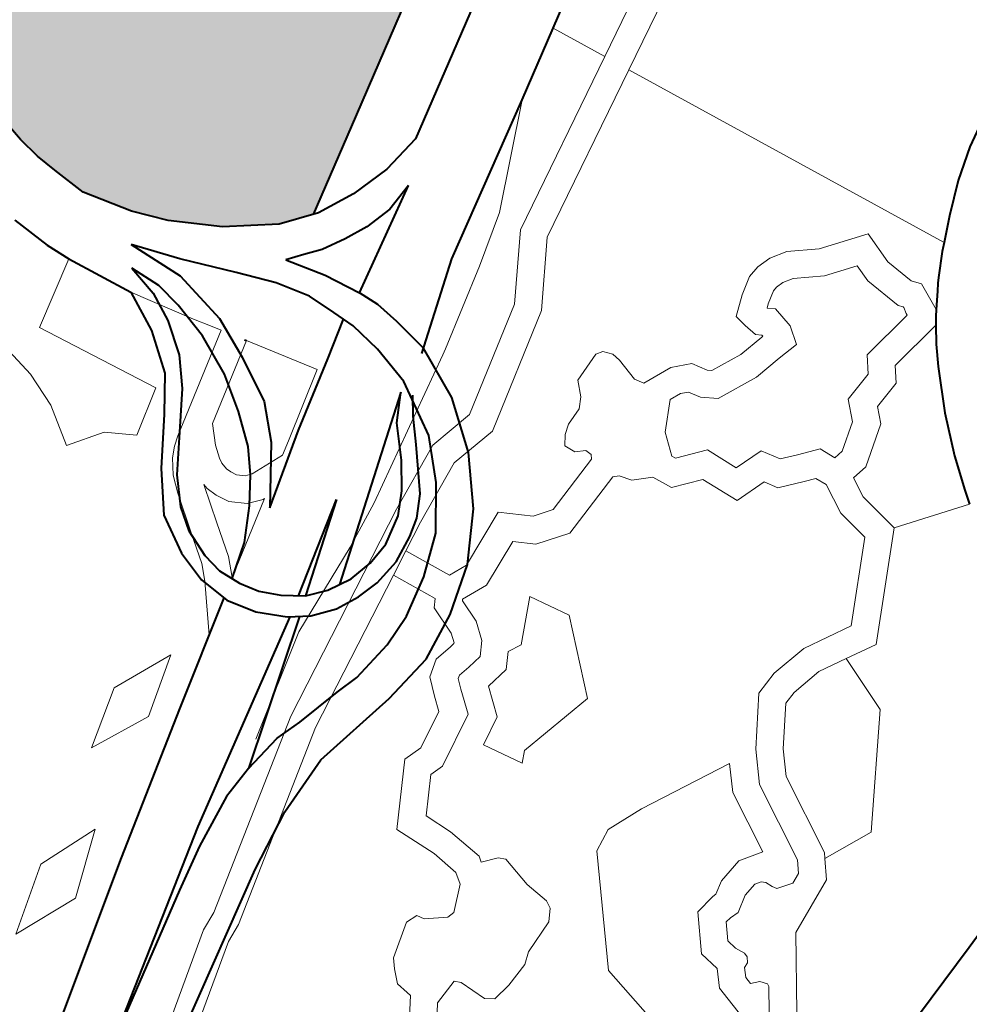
# Model space of a CAD drawing. Header units: metres. Extents: x 148316 to 148653, y 486436 to 486744.
# Tile 58 of 110: x 148546.18 to 148548.26, y 486708.91 to 486711.07. Entities that reach past the tile are written whole.
import ezdxf

# ---------------------------------------------------------------- set-up
doc = ezdxf.new("R2010")
doc.units = ezdxf.units.M
doc.header["$MEASUREMENT"] = 0
for name, color, linetype, lineweight in [('WVB-pen-brm-dik 018', 6, 'Continuous', 13), ('WVB-pen-dik 035', 1, 'Continuous', 40), ('WVB-raster-60%', 253, 'Continuous', 30)]:
    doc.layers.add(name, color=color, linetype=linetype, lineweight=lineweight)

# ---------------------------------------------------------------- blocks, each defined once
blk = doc.blocks.new('INZET')
at = {"layer": 'WVB-raster-60%', "ltscale": 0.5, "extrusion": (0, 0, -1)}
blk.add_hatch(color=256, dxfattribs=at).paths.add_polyline_path([(0.122486, -0.100404), (0.12159, -0.099864), (0.119378, -0.098525), (0.116693, -0.096928), (0.114935, -0.095906), (0.113636, -0.095155), (0.111993, -0.094198), (0.111888, -0.093906), (0.111805, -0.093718), (0.111693, -0.093564), (0.111597, -0.093477), (0.111501, -0.093412), (0.110411, -0.092801), (0.110411, -0.0928), (0.110511, -0.092623), (0.111091, -0.091562), (0.111139, -0.091474), (0.111211, -0.091342), (0.111768, -0.090313), (0.111825, -0.09021), (0.112221, -0.089497), (0.11676, -0.091968), (0.120722, -0.094137), (0.121543, -0.094595), (0.12184, -0.094705), (0.122361, -0.094679), (0.124532, -0.09457), (0.124549, -0.094792), (0.124578, -0.095161), (0.124598, -0.095535), (0.124659, -0.09662), (0.124675, -0.097068), (0.124664, -0.097394), (0.12462, -0.097877), (0.124573, -0.098135), (0.124509, -0.09837), (0.124394, -0.098747), (0.124082, -0.099222), (0.123815, -0.099538), (0.123373, -0.099941), (0.122851, -0.100274)])
at = {"layer": 'WVB-pen-brm-dik 018'}
for p, q in [((-0.125052, -0.09899), (-0.125181, -0.098564)), ((-0.124946, -0.099248), (-0.125052, -0.09899)), ((-0.125643, -0.099673), (-0.124946, -0.099248)), ((-0.124946, -0.099248), (-0.125643, -0.099673)), ((-0.124604, -0.099939), (-0.124946, -0.099248)), ((-0.126072, -0.099627), (-0.12602, -0.100033)), ((-0.12602, -0.100033), (-0.126072, -0.099627)), ((-0.124988, -0.100953), (-0.125643, -0.099673)), ((-0.125643, -0.099673), (-0.124988, -0.100953)), ((-0.124216, -0.100577), (-0.124604, -0.099939)), ((-0.118555, -0.099897), (-0.119165, -0.100267)), ((-0.12602, -0.100033), (-0.126033, -0.10044)), ((-0.126033, -0.10044), (-0.12602, -0.100033)), ((-0.117459, -0.100072), (-0.118883, -0.100848)), ((-0.118883, -0.100848), (-0.117459, -0.100072)), ((-0.119165, -0.100267), (-0.119894, -0.100708)), ((-0.118883, -0.100848), (-0.119165, -0.100267)), ((-0.119165, -0.100267), (-0.118883, -0.100848)), ((-0.118752, -0.101119), (-0.117315, -0.100335)), ((-0.117315, -0.100335), (-0.118752, -0.101119)), ((-0.126033, -0.10044), (-0.126151, -0.100899)), ((-0.126151, -0.100899), (-0.126033, -0.10044)), ((-0.124109, -0.100745), (-0.124216, -0.100577)), ((-0.119894, -0.100708), (-0.120812, -0.101568)), ((-0.124041, -0.100853), (-0.124109, -0.100745)), ((-0.126151, -0.100899), (-0.125731, -0.101017)), ((-0.125731, -0.101017), (-0.126151, -0.100899)), ((-0.125098, -0.101519), (-0.124041, -0.100853)), ((-0.120736, -0.101858), (-0.118883, -0.100848)), ((-0.118883, -0.100848), (-0.120736, -0.101858)), ((-0.125731, -0.101017), (-0.125456, -0.101253)), ((-0.125456, -0.101253), (-0.125731, -0.101017)), ((-0.125456, -0.101253), (-0.124988, -0.100953)), ((-0.124988, -0.100953), (-0.125456, -0.101253)), ((-0.123881, -0.101106), (-0.124711, -0.10163)), ((-0.123434, -0.101812), (-0.123881, -0.101106)), ((-0.118752, -0.101119), (-0.120542, -0.102094)), ((-0.120542, -0.102094), (-0.118752, -0.101119)), ((-0.117037, -0.104657), (-0.118752, -0.101119)), ((-0.118752, -0.101119), (-0.117037, -0.104657)), ((-0.125283, -0.101681), (-0.125191, -0.101589)), ((-0.125191, -0.101589), (-0.125098, -0.101519)), ((-0.120812, -0.101568), (-0.121328, -0.101921)), ((-0.125386, -0.10184), (-0.125283, -0.101681)), ((-0.124711, -0.10163), (-0.124821, -0.10184)), ((-0.12546, -0.102032), (-0.125386, -0.10184)), ((-0.124821, -0.10184), (-0.124867, -0.101983)), ((-0.124142, -0.102264), (-0.123434, -0.101812)), ((-0.121258, -0.102481), (-0.120736, -0.101858)), ((-0.120736, -0.101858), (-0.121258, -0.102481)), ((-0.124867, -0.101983), (-0.124876, -0.102042)), ((-0.121328, -0.101921), (-0.122156, -0.102442)), ((-0.125588, -0.102457), (-0.12546, -0.102032)), ((-0.125172, -0.102118), (-0.125176, -0.10213)), ((-0.125168, -0.102174), (-0.125172, -0.102118)), ((-0.124876, -0.102042), (-0.124871, -0.102121)), ((-0.124871, -0.102121), (-0.124854, -0.102176)), ((-0.120542, -0.102094), (-0.121058, -0.102709)), ((-0.121058, -0.102709), (-0.120542, -0.102094)), ((-0.125176, -0.10213), (-0.125301, -0.102542)), ((-0.125132, -0.102292), (-0.125168, -0.102174)), ((-0.124854, -0.102176), (-0.124821, -0.102239)), ((-0.12506, -0.102428), (-0.125132, -0.102292)), ((-0.124821, -0.102239), (-0.124748, -0.102303)), ((-0.124748, -0.102303), (-0.124675, -0.102331)), ((-0.124675, -0.102331), (-0.124286, -0.102354)), ((-0.124286, -0.102354), (-0.124142, -0.102264)), ((-0.124907, -0.102563), (-0.12506, -0.102428)), ((-0.122156, -0.102442), (-0.122219, -0.102478)), ((-0.125691, -0.10281), (-0.125588, -0.102457)), ((-0.125301, -0.102542), (-0.12541, -0.102918)), ((-0.122219, -0.102478), (-0.122828, -0.102825)), ((-0.122361, -0.103181), (-0.121258, -0.102481)), ((-0.121258, -0.102481), (-0.122361, -0.103181)), ((-0.125487, -0.103112), (-0.124721, -0.102629)), ((-0.12474, -0.102628), (-0.124907, -0.102563)), ((-0.124721, -0.102629), (-0.12474, -0.102628)), ((-0.121058, -0.102709), (-0.122263, -0.103475)), ((-0.122263, -0.103475), (-0.121058, -0.102709)), ((-0.125776, -0.102985), (-0.125691, -0.10281)), ((-0.122828, -0.102825), (-0.123769, -0.103362)), ((-0.126078, -0.103491), (-0.125776, -0.102985)), ((-0.12541, -0.102918), (-0.125511, -0.103127)), ((-0.125511, -0.103127), (-0.125487, -0.103112)), ((-0.122883, -0.103219), (-0.122361, -0.103181)), ((-0.122361, -0.103181), (-0.122883, -0.103219)), ((-0.123613, -0.10356), (-0.122883, -0.103219)), ((-0.122883, -0.103219), (-0.123613, -0.10356)), ((-0.127845, -0.103753), (-0.127264, -0.103362)), ((-0.127264, -0.103362), (-0.127845, -0.103753)), ((-0.127264, -0.103362), (-0.126548, -0.103427)), ((-0.126548, -0.103427), (-0.127264, -0.103362)), ((-0.123769, -0.103362), (-0.124267, -0.103604)), ((-0.126548, -0.103427), (-0.127139, -0.103833)), ((-0.127139, -0.103833), (-0.126548, -0.103427)), ((-0.126814, -0.103964), (-0.126078, -0.103491)), ((-0.122806, -0.103514), (-0.123481, -0.10383)), ((-0.123481, -0.10383), (-0.122806, -0.103514)), ((-0.122263, -0.103475), (-0.122806, -0.103514)), ((-0.122806, -0.103514), (-0.122263, -0.103475)), ((-0.121175, -0.103561), (-0.120852, -0.103443)), ((-0.120852, -0.103443), (-0.121175, -0.103561)), ((-0.120852, -0.103443), (-0.120771, -0.103464)), ((-0.120771, -0.103464), (-0.120852, -0.103443)), ((-0.120771, -0.103464), (-0.120701, -0.103551)), ((-0.120701, -0.103551), (-0.120771, -0.103464)), ((-0.125869, -0.104734), (-0.123613, -0.10356)), ((-0.123613, -0.10356), (-0.125869, -0.104734)), ((-0.124267, -0.103604), (-0.125261, -0.104036)), ((-0.121256, -0.103728), (-0.121175, -0.103561)), ((-0.121175, -0.103561), (-0.121256, -0.103728)), ((-0.120701, -0.103551), (-0.120679, -0.103648)), ((-0.120679, -0.103648), (-0.120701, -0.103551)), ((-0.121347, -0.103825), (-0.121256, -0.103728)), ((-0.121256, -0.103728), (-0.121347, -0.103825)), ((-0.120679, -0.103648), (-0.120663, -0.103912)), ((-0.120663, -0.103912), (-0.120679, -0.103648)), ((-0.11917, -0.103845), (-0.118988, -0.103727)), ((-0.118988, -0.103727), (-0.11917, -0.103845)), ((-0.118988, -0.103727), (-0.118852, -0.103693)), ((-0.118852, -0.103693), (-0.118988, -0.103727)), ((-0.118852, -0.103693), (-0.118691, -0.103693)), ((-0.118691, -0.103693), (-0.118852, -0.103693)), ((-0.118691, -0.103693), (-0.118497, -0.103741)), ((-0.118497, -0.103741), (-0.118691, -0.103693)), ((-0.118497, -0.103741), (-0.11819, -0.103923)), ((-0.11819, -0.103923), (-0.118497, -0.103741)), ((-0.127139, -0.103833), (-0.127845, -0.103753)), ((-0.127845, -0.103753), (-0.127139, -0.103833)), ((-0.123481, -0.10383), (-0.123792, -0.103992)), ((-0.123792, -0.103992), (-0.123481, -0.10383)), ((-0.121541, -0.103895), (-0.121347, -0.103825)), ((-0.121347, -0.103825), (-0.121541, -0.103895)), ((-0.119361, -0.103998), (-0.11917, -0.103845)), ((-0.11917, -0.103845), (-0.119361, -0.103998)), ((-0.121633, -0.103966), (-0.121541, -0.103895)), ((-0.121541, -0.103895), (-0.121633, -0.103966)), ((-0.120663, -0.103912), (-0.120606, -0.104008)), ((-0.120606, -0.104008), (-0.120663, -0.103912)), ((-0.11819, -0.103923), (-0.11766, -0.104099)), ((-0.11766, -0.104099), (-0.11819, -0.103923)), ((-0.128278, -0.10492), (-0.126814, -0.103964)), ((-0.125261, -0.104036), (-0.126325, -0.104719)), ((-0.124059, -0.10413), (-0.123792, -0.103992)), ((-0.123792, -0.103992), (-0.124059, -0.10413)), ((-0.123792, -0.103992), (-0.123558, -0.104485)), ((-0.123558, -0.104485), (-0.123792, -0.103992)), ((-0.121708, -0.104063), (-0.121633, -0.103966)), ((-0.121633, -0.103966), (-0.121708, -0.104063)), ((-0.12166, -0.104181), (-0.121708, -0.104063)), ((-0.121708, -0.104063), (-0.12166, -0.104181)), ((-0.120606, -0.104008), (-0.120267, -0.104037)), ((-0.120267, -0.104037), (-0.120606, -0.104008)), ((-0.120267, -0.104037), (-0.120055, -0.104138)), ((-0.120055, -0.104138), (-0.120267, -0.104037)), ((-0.119338, -0.104137), (-0.119361, -0.103998)), ((-0.119361, -0.103998), (-0.119338, -0.104137)), ((-0.118866, -0.104006), (-0.118994, -0.104089)), ((-0.118866, -0.104006), (-0.118994, -0.104089)), ((-0.118815, -0.103993), (-0.118866, -0.104006)), ((-0.118815, -0.103993), (-0.118866, -0.104006)), ((-0.118728, -0.103993), (-0.118815, -0.103993)), ((-0.118728, -0.103993), (-0.118815, -0.103993)), ((-0.118612, -0.104022), (-0.118728, -0.103993)), ((-0.118612, -0.104022), (-0.118728, -0.103993)), ((-0.118315, -0.104197), (-0.118612, -0.104022)), ((-0.118315, -0.104197), (-0.118612, -0.104022)), ((-0.116517, -0.104195), (-0.1162, -0.103971)), ((-0.124059, -0.10413), (-0.125718, -0.104993)), ((-0.125718, -0.104993), (-0.124059, -0.10413)), ((-0.123835, -0.104602), (-0.124059, -0.10413)), ((-0.124059, -0.10413), (-0.123835, -0.104602)), ((-0.120055, -0.104138), (-0.11996, -0.104294)), ((-0.11996, -0.104294), (-0.120055, -0.104138)), ((-0.119302, -0.104282), (-0.119338, -0.104137)), ((-0.119338, -0.104137), (-0.119302, -0.104282)), ((-0.118994, -0.104089), (-0.119032, -0.104119)), ((-0.118994, -0.104089), (-0.119032, -0.104119)), ((-0.119032, -0.104119), (-0.118962, -0.10418)), ((-0.119032, -0.104119), (-0.118962, -0.10418)), ((-0.11766, -0.104099), (-0.11766, -0.104474)), ((-0.11766, -0.104474), (-0.11766, -0.104099)), ((-0.123342, -0.104504), (-0.122722, -0.104232)), ((-0.122722, -0.104232), (-0.123342, -0.104504)), ((-0.122722, -0.104232), (-0.122438, -0.104491)), ((-0.122438, -0.104491), (-0.122722, -0.104232)), ((-0.121552, -0.10424), (-0.12166, -0.104181)), ((-0.12166, -0.104181), (-0.121552, -0.10424)), ((-0.12153, -0.10431), (-0.121552, -0.10424)), ((-0.121552, -0.10424), (-0.12153, -0.10431)), ((-0.119249, -0.104328), (-0.119302, -0.104282)), ((-0.119302, -0.104282), (-0.119249, -0.104328)), ((-0.118962, -0.10418), (-0.118938, -0.104424)), ((-0.118962, -0.10418), (-0.118938, -0.104424)), ((-0.11796, -0.104316), (-0.118315, -0.104197)), ((-0.11796, -0.104316), (-0.118315, -0.104197)), ((-0.11682, -0.104457), (-0.116517, -0.104195)), ((-0.122218, -0.104559), (-0.121556, -0.104354)), ((-0.121556, -0.104354), (-0.122218, -0.104559)), ((-0.121556, -0.104354), (-0.12153, -0.10431)), ((-0.12153, -0.10431), (-0.121556, -0.104354)), ((-0.120478, -0.10432), (-0.120728, -0.10458)), ((-0.120478, -0.10432), (-0.120728, -0.10458)), ((-0.120347, -0.104331), (-0.120478, -0.10432)), ((-0.120347, -0.104331), (-0.120478, -0.10432)), ((-0.120265, -0.10437), (-0.120347, -0.104331)), ((-0.120265, -0.10437), (-0.120347, -0.104331)), ((-0.12019, -0.104493), (-0.120265, -0.10437)), ((-0.12019, -0.104493), (-0.120265, -0.10437)), ((-0.11996, -0.104294), (-0.11992, -0.104327)), ((-0.11992, -0.104327), (-0.11996, -0.104294)), ((-0.11992, -0.104327), (-0.11956, -0.104367)), ((-0.11956, -0.104367), (-0.11992, -0.104327)), ((-0.11956, -0.104367), (-0.119262, -0.104345)), ((-0.119262, -0.104345), (-0.11956, -0.104367)), ((-0.119262, -0.104345), (-0.119247, -0.104344)), ((-0.119247, -0.104344), (-0.119262, -0.104345)), ((-0.119247, -0.104344), (-0.119249, -0.104328)), ((-0.119249, -0.104328), (-0.119247, -0.104344)), ((-0.11796, -0.104515), (-0.11796, -0.104316)), ((-0.11796, -0.104515), (-0.11796, -0.104316)), ((-0.129703, -0.104934), (-0.129034, -0.104468)), ((-0.129034, -0.104468), (-0.129703, -0.104934)), ((-0.129034, -0.104468), (-0.12833, -0.104502)), ((-0.12833, -0.104502), (-0.129034, -0.104468)), ((-0.123558, -0.104485), (-0.123342, -0.104504)), ((-0.123342, -0.104504), (-0.123558, -0.104485)), ((-0.122438, -0.104491), (-0.122218, -0.104559)), ((-0.122218, -0.104559), (-0.122438, -0.104491)), ((-0.120043, -0.104615), (-0.12019, -0.104493)), ((-0.120043, -0.104615), (-0.12019, -0.104493)), ((-0.118938, -0.104424), (-0.119, -0.104631)), ((-0.118938, -0.104424), (-0.119, -0.104631)), ((-0.11766, -0.104474), (-0.117573, -0.104791)), ((-0.117573, -0.104791), (-0.11766, -0.104474)), ((-0.117037, -0.104657), (-0.11682, -0.104457)), ((-0.12833, -0.104502), (-0.128943, -0.10499)), ((-0.128943, -0.10499), (-0.12833, -0.104502)), ((-0.123902, -0.104678), (-0.123835, -0.104602)), ((-0.123835, -0.104602), (-0.123902, -0.104678)), ((-0.12278, -0.104585), (-0.123292, -0.10481)), ((-0.12278, -0.104585), (-0.123292, -0.10481)), ((-0.122591, -0.104758), (-0.12278, -0.104585)), ((-0.122591, -0.104758), (-0.12278, -0.104585)), ((-0.120728, -0.10458), (-0.120821, -0.104835)), ((-0.120728, -0.10458), (-0.120821, -0.104835)), ((-0.117846, -0.104928), (-0.11796, -0.104515)), ((-0.117846, -0.104928), (-0.11796, -0.104515)), ((-0.123911, -0.105011), (-0.123902, -0.104678)), ((-0.123902, -0.104678), (-0.123911, -0.105011)), ((-0.121479, -0.104644), (-0.122218, -0.104873)), ((-0.121479, -0.104644), (-0.122218, -0.104873)), ((-0.121417, -0.104677), (-0.121479, -0.104644)), ((-0.121417, -0.104677), (-0.121479, -0.104644)), ((-0.121331, -0.104796), (-0.121417, -0.104677)), ((-0.121331, -0.104796), (-0.121417, -0.104677)), ((-0.119566, -0.104668), (-0.120043, -0.104615)), ((-0.119566, -0.104668), (-0.120043, -0.104615)), ((-0.119243, -0.104644), (-0.119566, -0.104668)), ((-0.119243, -0.104644), (-0.119566, -0.104668)), ((-0.119, -0.104631), (-0.119243, -0.104644)), ((-0.119, -0.104631), (-0.119243, -0.104644)), ((-0.117112, -0.104727), (-0.117037, -0.104657)), ((-0.127801, -0.105996), (-0.125869, -0.104734)), ((-0.125869, -0.104734), (-0.127801, -0.105996)), ((-0.123605, -0.104795), (-0.123612, -0.105066)), ((-0.123605, -0.104795), (-0.123612, -0.105066)), ((-0.123594, -0.104783), (-0.123605, -0.104795)), ((-0.123594, -0.104783), (-0.123605, -0.104795)), ((-0.123292, -0.10481), (-0.123594, -0.104783)), ((-0.123292, -0.10481), (-0.123594, -0.104783)), ((-0.122218, -0.104873), (-0.122591, -0.104758)), ((-0.122218, -0.104873), (-0.122591, -0.104758)), ((-0.121123, -0.1049), (-0.121331, -0.104796)), ((-0.121123, -0.1049), (-0.121331, -0.104796)), ((-0.117573, -0.104791), (-0.1175, -0.104884)), ((-0.1175, -0.104884), (-0.117573, -0.104791)), ((-0.117309, -0.104937), (-0.117112, -0.104727)), ((-0.130337, -0.106308), (-0.128278, -0.10492)), ((-0.121021, -0.105113), (-0.121123, -0.1049)), ((-0.121021, -0.105113), (-0.121123, -0.1049)), ((-0.120821, -0.104835), (-0.120801, -0.104877)), ((-0.120821, -0.104835), (-0.120801, -0.104877)), ((-0.120801, -0.104877), (-0.120463, -0.105007)), ((-0.120801, -0.104877), (-0.120463, -0.105007)), ((-0.11781, -0.104974), (-0.117846, -0.104928)), ((-0.11781, -0.104974), (-0.117846, -0.104928)), ((-0.1175, -0.104884), (-0.117532, -0.105205)), ((-0.117532, -0.105205), (-0.1175, -0.104884)), ((-0.128943, -0.10499), (-0.129703, -0.104934)), ((-0.129703, -0.104934), (-0.128943, -0.10499)), ((-0.125718, -0.104993), (-0.127657, -0.10626)), ((-0.127657, -0.10626), (-0.125718, -0.104993)), ((-0.123947, -0.105117), (-0.123911, -0.105011)), ((-0.123911, -0.105011), (-0.123947, -0.105117)), ((-0.120463, -0.105007), (-0.12032, -0.105348)), ((-0.120463, -0.105007), (-0.12032, -0.105348)), ((-0.117826, -0.105051), (-0.117811, -0.104983)), ((-0.117826, -0.105051), (-0.117811, -0.104983)), ((-0.117811, -0.104983), (-0.11781, -0.104974)), ((-0.117811, -0.104983), (-0.11781, -0.104974)), ((-0.117406, -0.10505), (-0.11735, -0.104981)), ((-0.11735, -0.104981), (-0.117309, -0.104937)), ((-0.12421, -0.105149), (-0.124004, -0.10513)), ((-0.124004, -0.10513), (-0.12421, -0.105149)), ((-0.124004, -0.10513), (-0.123953, -0.105123)), ((-0.123953, -0.105123), (-0.124004, -0.10513)), ((-0.123953, -0.105123), (-0.123947, -0.105117)), ((-0.123947, -0.105117), (-0.123953, -0.105123)), ((-0.123612, -0.105066), (-0.123684, -0.105271)), ((-0.123612, -0.105066), (-0.123684, -0.105271)), ((-0.120691, -0.105241), (-0.121021, -0.105113)), ((-0.120691, -0.105241), (-0.121021, -0.105113)), ((-0.118436, -0.105172), (-0.117829, -0.105072)), ((-0.118436, -0.105172), (-0.117829, -0.105072)), ((-0.117829, -0.105072), (-0.117826, -0.105051)), ((-0.117829, -0.105072), (-0.117826, -0.105051)), ((-0.117532, -0.105205), (-0.117406, -0.10505)), ((-0.12438, -0.105267), (-0.12421, -0.105149)), ((-0.12421, -0.105149), (-0.12438, -0.105267)), ((-0.122976, -0.105184), (-0.123361, -0.105562)), ((-0.122976, -0.105184), (-0.123361, -0.105562)), ((-0.122745, -0.105601), (-0.122976, -0.105184)), ((-0.122745, -0.105601), (-0.122976, -0.105184)), ((-0.120521, -0.105645), (-0.120691, -0.105241)), ((-0.120521, -0.105645), (-0.120691, -0.105241)), ((-0.11855, -0.105351), (-0.118436, -0.105172)), ((-0.11855, -0.105351), (-0.118436, -0.105172)), ((-0.117581, -0.105266), (-0.117532, -0.105205)), ((-0.12446, -0.105467), (-0.12438, -0.105267)), ((-0.12438, -0.105267), (-0.12446, -0.105467)), ((-0.123684, -0.105271), (-0.123802, -0.105405)), ((-0.123684, -0.105271), (-0.123802, -0.105405)), ((-0.12032, -0.105348), (-0.119991, -0.105353)), ((-0.12032, -0.105348), (-0.119991, -0.105353)), ((-0.119991, -0.105353), (-0.119871, -0.105548)), ((-0.119991, -0.105353), (-0.119871, -0.105548)), ((-0.118887, -0.105448), (-0.11855, -0.105351)), ((-0.118887, -0.105448), (-0.11855, -0.105351)), ((-0.117635, -0.105344), (-0.118255, -0.105446)), ((-0.118255, -0.105446), (-0.117635, -0.105344)), ((-0.117753, -0.105515), (-0.117635, -0.105344)), ((-0.117635, -0.105344), (-0.117581, -0.105266)), ((-0.124519, -0.105633), (-0.12446, -0.105467)), ((-0.12446, -0.105467), (-0.124519, -0.105633)), ((-0.124135, -0.105462), (-0.124179, -0.105573)), ((-0.124135, -0.105462), (-0.124179, -0.105573)), ((-0.124104, -0.105441), (-0.124135, -0.105462)), ((-0.124104, -0.105441), (-0.124135, -0.105462)), ((-0.123969, -0.105428), (-0.124104, -0.105441)), ((-0.123969, -0.105428), (-0.124104, -0.105441)), ((-0.123802, -0.105405), (-0.123969, -0.105428)), ((-0.123802, -0.105405), (-0.123969, -0.105428)), ((-0.118992, -0.105675), (-0.118887, -0.105448)), ((-0.118992, -0.105675), (-0.118887, -0.105448)), ((-0.118255, -0.105446), (-0.118358, -0.105609)), ((-0.118358, -0.105609), (-0.118255, -0.105446)), ((-0.124179, -0.105573), (-0.124275, -0.105842)), ((-0.124179, -0.105573), (-0.124275, -0.105842)), ((-0.123519, -0.105538), (-0.123651, -0.105686)), ((-0.123519, -0.105538), (-0.123651, -0.105686)), ((-0.123361, -0.105562), (-0.123519, -0.105538)), ((-0.123361, -0.105562), (-0.123519, -0.105538)), ((-0.119871, -0.105548), (-0.119692, -0.105621)), ((-0.119871, -0.105548), (-0.119692, -0.105621)), ((-0.117876, -0.105725), (-0.117753, -0.105515)), ((-0.124908, -0.105843), (-0.124519, -0.105633)), ((-0.124519, -0.105633), (-0.124908, -0.105843)), ((-0.123109, -0.106459), (-0.122745, -0.105601)), ((-0.123109, -0.106459), (-0.122745, -0.105601)), ((-0.120161, -0.10565), (-0.120521, -0.105645)), ((-0.120161, -0.10565), (-0.120521, -0.105645)), ((-0.120076, -0.105789), (-0.120161, -0.10565)), ((-0.120076, -0.105789), (-0.120161, -0.10565)), ((-0.119692, -0.105621), (-0.119452, -0.105713)), ((-0.119692, -0.105621), (-0.119452, -0.105713)), ((-0.119269, -0.105871), (-0.118992, -0.105675)), ((-0.119269, -0.105871), (-0.118992, -0.105675)), ((-0.118358, -0.105609), (-0.118672, -0.105698)), ((-0.118672, -0.105698), (-0.118358, -0.105609)), ((-0.123915, -0.105724), (-0.124031, -0.106051)), ((-0.123915, -0.105724), (-0.124031, -0.106051)), ((-0.123651, -0.105686), (-0.123915, -0.105724)), ((-0.123651, -0.105686), (-0.123915, -0.105724)), ((-0.119802, -0.1059), (-0.120076, -0.105789)), ((-0.119802, -0.1059), (-0.120076, -0.105789)), ((-0.119452, -0.105713), (-0.119377, -0.105884)), ((-0.119452, -0.105713), (-0.119377, -0.105884)), ((-0.118672, -0.105698), (-0.118753, -0.105874)), ((-0.118753, -0.105874), (-0.118672, -0.105698)), ((-0.118111, -0.10618), (-0.117876, -0.105725)), ((-0.125641, -0.10642), (-0.125123, -0.105843)), ((-0.125123, -0.105843), (-0.125641, -0.10642)), ((-0.125123, -0.105843), (-0.124908, -0.105843)), ((-0.124908, -0.105843), (-0.125123, -0.105843)), ((-0.124275, -0.105842), (-0.124832, -0.106143)), ((-0.124275, -0.105842), (-0.124832, -0.106143)), ((-0.119377, -0.105884), (-0.119269, -0.105871)), ((-0.119377, -0.105884), (-0.119269, -0.105871)), ((-0.118753, -0.105874), (-0.119158, -0.10616)), ((-0.119158, -0.10616), (-0.118753, -0.105874)), ((-0.128001, -0.106084), (-0.127801, -0.105996)), ((-0.127801, -0.105996), (-0.128001, -0.106084)), ((-0.119676, -0.105948), (-0.119802, -0.1059)), ((-0.119676, -0.105948), (-0.119802, -0.1059)), ((-0.119624, -0.106067), (-0.119676, -0.105948)), ((-0.119624, -0.106067), (-0.119676, -0.105948)), ((-0.129909, -0.107387), (-0.128001, -0.106084)), ((-0.128001, -0.106084), (-0.129909, -0.107387)), ((-0.124031, -0.106051), (-0.12433, -0.106213)), ((-0.124031, -0.106051), (-0.12433, -0.106213)), ((-0.119675, -0.106416), (-0.119624, -0.106067)), ((-0.119675, -0.106416), (-0.119624, -0.106067)), ((-0.124989, -0.106143), (-0.125294, -0.106482)), ((-0.124989, -0.106143), (-0.125294, -0.106482)), ((-0.124832, -0.106143), (-0.124989, -0.106143)), ((-0.124832, -0.106143), (-0.124989, -0.106143)), ((-0.12433, -0.106213), (-0.124102, -0.106624)), ((-0.12433, -0.106213), (-0.124102, -0.106624)), ((-0.119338, -0.106181), (-0.119371, -0.106413)), ((-0.119371, -0.106413), (-0.119338, -0.106181)), ((-0.119158, -0.10616), (-0.119338, -0.106181)), ((-0.119338, -0.106181), (-0.119158, -0.10616)), ((-0.118298, -0.106627), (-0.118111, -0.10618)), ((-0.127657, -0.10626), (-0.127855, -0.106348)), ((-0.127855, -0.106348), (-0.127657, -0.10626)), ((-0.127855, -0.106348), (-0.12974, -0.107635)), ((-0.12974, -0.107635), (-0.127855, -0.106348)), ((-0.125463, -0.106869), (-0.125641, -0.10642)), ((-0.125641, -0.10642), (-0.125463, -0.106869)), ((-0.119614, -0.106784), (-0.119675, -0.106416)), ((-0.119614, -0.106784), (-0.119675, -0.106416)), ((-0.119371, -0.106413), (-0.119293, -0.106884)), ((-0.119293, -0.106884), (-0.119371, -0.106413)), ((-0.125294, -0.106482), (-0.125177, -0.106778)), ((-0.125294, -0.106482), (-0.125177, -0.106778)), ((-0.124102, -0.106624), (-0.124002, -0.106525)), ((-0.124102, -0.106624), (-0.124002, -0.106525)), ((-0.124002, -0.106525), (-0.123109, -0.106459)), ((-0.124002, -0.106525), (-0.123109, -0.106459)), ((-0.118422, -0.106997), (-0.118298, -0.106627)), ((-0.125177, -0.106778), (-0.125078, -0.107178)), ((-0.125177, -0.106778), (-0.125078, -0.107178)), ((-0.120297, -0.107487), (-0.119614, -0.106784)), ((-0.120297, -0.107487), (-0.119614, -0.106784)), ((-0.125388, -0.107175), (-0.125463, -0.106869)), ((-0.125463, -0.106869), (-0.125388, -0.107175)), ((-0.119293, -0.106884), (-0.120192, -0.10781)), ((-0.120192, -0.10781), (-0.119293, -0.106884)), ((-0.119293, -0.106884), (-0.118472, -0.107151)), ((-0.118472, -0.107151), (-0.119293, -0.106884)), ((-0.118472, -0.107151), (-0.118422, -0.106997)), ((-0.125423, -0.107308), (-0.125388, -0.107175)), ((-0.125388, -0.107175), (-0.125423, -0.107308)), ((-0.125078, -0.107178), (-0.125096, -0.107244)), ((-0.125078, -0.107178), (-0.125096, -0.107244)), ((-0.118473, -0.107153), (-0.118472, -0.107151)), ((-0.125096, -0.107244), (-0.124918, -0.107313)), ((-0.125096, -0.107244), (-0.124918, -0.107313)), ((-0.126486, -0.10754), (-0.126145, -0.107305)), ((-0.126145, -0.107305), (-0.126486, -0.10754)), ((-0.126145, -0.107305), (-0.126008, -0.107313)), ((-0.126008, -0.107313), (-0.126145, -0.107305)), ((-0.126008, -0.107313), (-0.125963, -0.107389)), ((-0.125963, -0.107389), (-0.126008, -0.107313)), ((-0.125963, -0.107389), (-0.125743, -0.107525)), ((-0.125743, -0.107525), (-0.125963, -0.107389)), ((-0.12566, -0.107518), (-0.125423, -0.107308)), ((-0.125423, -0.107308), (-0.12566, -0.107518)), ((-0.124918, -0.107313), (-0.124857, -0.107374)), ((-0.124918, -0.107313), (-0.124857, -0.107374)), ((-0.124857, -0.107374), (-0.124827, -0.107737)), ((-0.124857, -0.107374), (-0.124827, -0.107737)), ((-0.121285, -0.10742), (-0.120862, -0.107387)), ((-0.121285, -0.10742), (-0.120862, -0.107387)), ((-0.120862, -0.107387), (-0.120297, -0.107487)), ((-0.120862, -0.107387), (-0.120297, -0.107487)), ((-0.121932, -0.107981), (-0.121547, -0.107501)), ((-0.121932, -0.107981), (-0.121547, -0.107501)), ((-0.121547, -0.107501), (-0.121285, -0.10742)), ((-0.121547, -0.107501), (-0.121285, -0.10742)), ((-0.126546, -0.107647), (-0.126486, -0.10754)), ((-0.126486, -0.10754), (-0.126546, -0.107647)), ((-0.125743, -0.107525), (-0.12566, -0.107518)), ((-0.12566, -0.107518), (-0.125743, -0.107525)), ((-0.126614, -0.107798), (-0.126546, -0.107647)), ((-0.126546, -0.107647), (-0.126614, -0.107798)), ((-0.121229, -0.107717), (-0.121371, -0.107761)), ((-0.121371, -0.107761), (-0.121229, -0.107717)), ((-0.120876, -0.107689), (-0.121229, -0.107717)), ((-0.121229, -0.107717), (-0.120876, -0.107689)), ((-0.120551, -0.107746), (-0.120876, -0.107689)), ((-0.120876, -0.107689), (-0.120551, -0.107746)), ((-0.126584, -0.107935), (-0.126614, -0.107798)), ((-0.126614, -0.107798), (-0.126584, -0.107935)), ((-0.124827, -0.107737), (-0.124758, -0.108003)), ((-0.124827, -0.107737), (-0.124758, -0.108003)), ((-0.123757, -0.107758), (-0.123993, -0.107876)), ((-0.123757, -0.107758), (-0.123993, -0.107876)), ((-0.123331, -0.107787), (-0.123757, -0.107758)), ((-0.123331, -0.107787), (-0.123757, -0.107758)), ((-0.122255, -0.107942), (-0.123331, -0.107787)), ((-0.122255, -0.107942), (-0.123331, -0.107787)), ((-0.121371, -0.107761), (-0.121683, -0.10815)), ((-0.121683, -0.10815), (-0.121371, -0.107761)), ((-0.12057, -0.108415), (-0.120551, -0.107746)), ((-0.120551, -0.107746), (-0.12057, -0.108415)), ((-0.120192, -0.10781), (-0.120551, -0.107746)), ((-0.120551, -0.107746), (-0.120192, -0.10781)), ((-0.126572, -0.107985), (-0.126584, -0.107935)), ((-0.126584, -0.107935), (-0.126572, -0.107985)), ((-0.123993, -0.107876), (-0.124649, -0.10902)), ((-0.123993, -0.107876), (-0.124649, -0.10902)), ((-0.122411, -0.108219), (-0.122255, -0.107942)), ((-0.122411, -0.108219), (-0.122255, -0.107942)), ((-0.126766, -0.108232), (-0.126572, -0.107985)), ((-0.126572, -0.107985), (-0.126766, -0.108232)), ((-0.124758, -0.108003), (-0.124774, -0.108094)), ((-0.124758, -0.108003), (-0.124774, -0.108094)), ((-0.122122, -0.108318), (-0.121932, -0.107981)), ((-0.122122, -0.108318), (-0.121932, -0.107981)), ((-0.126092, -0.108134), (-0.126377, -0.108222)), ((-0.126092, -0.108134), (-0.126377, -0.108222)), ((-0.126039, -0.108192), (-0.126092, -0.108134)), ((-0.126039, -0.108192), (-0.126092, -0.108134)), ((-0.124774, -0.108094), (-0.124872, -0.108207)), ((-0.124774, -0.108094), (-0.124872, -0.108207)), ((-0.121683, -0.10815), (-0.121834, -0.108418)), ((-0.121834, -0.108418), (-0.121683, -0.10815)), ((-0.126377, -0.108222), (-0.126507, -0.108387)), ((-0.126377, -0.108222), (-0.126507, -0.108387)), ((-0.125933, -0.10848), (-0.126039, -0.108192)), ((-0.125933, -0.10848), (-0.126039, -0.108192)), ((-0.124872, -0.108207), (-0.125243, -0.108344)), ((-0.124872, -0.108207), (-0.125243, -0.108344)), ((-0.122521, -0.10894), (-0.122411, -0.108219)), ((-0.122521, -0.10894), (-0.122411, -0.108219)), ((-0.125243, -0.108344), (-0.125357, -0.108435)), ((-0.125243, -0.108344), (-0.125357, -0.108435)), ((-0.122262, -0.109232), (-0.122122, -0.108318)), ((-0.122262, -0.109232), (-0.122122, -0.108318)), ((-0.125842, -0.108548), (-0.125933, -0.10848)), ((-0.125842, -0.108548), (-0.125933, -0.10848)), ((-0.125357, -0.108435), (-0.12563, -0.108518)), ((-0.125357, -0.108435), (-0.12563, -0.108518)), ((-0.121834, -0.108418), (-0.121974, -0.109335)), ((-0.121974, -0.109335), (-0.121834, -0.108418)), ((-0.121429, -0.109453), (-0.12057, -0.108415)), ((-0.12057, -0.108415), (-0.121429, -0.109453)), ((-0.12563, -0.108518), (-0.125842, -0.108548)), ((-0.12563, -0.108518), (-0.125842, -0.108548)), ((-0.123071, -0.108935), (-0.122792, -0.108869)), ((-0.123071, -0.108935), (-0.122792, -0.108869)), ((-0.122792, -0.108869), (-0.122521, -0.10894)), ((-0.122792, -0.108869), (-0.122521, -0.10894)), ((-0.124649, -0.10902), (-0.124506, -0.110382)), ((-0.124649, -0.10902), (-0.124506, -0.110382)), ((-0.12348, -0.109061), (-0.123248, -0.10902)), ((-0.12348, -0.109061), (-0.123248, -0.10902)), ((-0.123248, -0.10902), (-0.123207, -0.109021)), ((-0.123248, -0.10902), (-0.123207, -0.109021)), ((-0.123207, -0.109021), (-0.123071, -0.108935)), ((-0.123207, -0.109021), (-0.123071, -0.108935)), ((-0.123713, -0.109459), (-0.12348, -0.109061)), ((-0.123713, -0.109459), (-0.12348, -0.109061)), ((-0.123126, -0.109324), (-0.122953, -0.109215)), ((-0.123126, -0.109324), (-0.122953, -0.109215)), ((-0.122953, -0.109215), (-0.122795, -0.109178)), ((-0.122953, -0.109215), (-0.122795, -0.109178)), ((-0.122795, -0.109178), (-0.122724, -0.109197)), ((-0.122795, -0.109178), (-0.122724, -0.109197)), ((-0.122724, -0.109197), (-0.122687, -0.109234)), ((-0.122724, -0.109197), (-0.122687, -0.109234)), ((-0.122687, -0.109234), (-0.122657, -0.109309)), ((-0.122687, -0.109234), (-0.122657, -0.109309)), ((-0.122339, -0.10936), (-0.122262, -0.109232)), ((-0.122339, -0.10936), (-0.122262, -0.109232)), ((-0.123396, -0.109512), (-0.123291, -0.109332)), ((-0.123396, -0.109512), (-0.123291, -0.109332)), ((-0.123291, -0.109332), (-0.123227, -0.109321)), ((-0.123291, -0.109332), (-0.123227, -0.109321)), ((-0.123227, -0.109321), (-0.123126, -0.109324)), ((-0.123227, -0.109321), (-0.123126, -0.109324)), ((-0.122657, -0.109309), (-0.122627, -0.109354)), ((-0.122657, -0.109309), (-0.122627, -0.109354)), ((-0.121974, -0.109335), (-0.12201, -0.109394)), ((-0.12201, -0.109394), (-0.121974, -0.109335)), ((-0.122627, -0.109354), (-0.122449, -0.109409)), ((-0.122627, -0.109354), (-0.122449, -0.109409)), ((-0.122449, -0.109409), (-0.122339, -0.10936)), ((-0.122449, -0.109409), (-0.122339, -0.10936)), ((-0.12201, -0.109394), (-0.12213, -0.109595)), ((-0.12213, -0.109595), (-0.12201, -0.109394)), ((-0.12201, -0.109394), (-0.121429, -0.109453)), ((-0.121429, -0.109453), (-0.12201, -0.109394)), ((-0.123667, -0.109689), (-0.123713, -0.109459)), ((-0.123667, -0.109689), (-0.123713, -0.109459)), ((-0.123374, -0.109625), (-0.123396, -0.109512)), ((-0.123374, -0.109625), (-0.123396, -0.109512)), ((-0.123325, -0.109726), (-0.123374, -0.109625)), ((-0.123325, -0.109726), (-0.123374, -0.109625)), ((-0.12213, -0.109595), (-0.122739, -0.109869)), ((-0.122739, -0.109869), (-0.12213, -0.109595)), ((-0.123771, -0.109882), (-0.123667, -0.109689)), ((-0.123771, -0.109882), (-0.123667, -0.109689)), ((-0.123359, -0.109831), (-0.123325, -0.109775)), ((-0.123359, -0.109831), (-0.123325, -0.109775)), ((-0.123325, -0.109775), (-0.123325, -0.109726)), ((-0.123325, -0.109775), (-0.123325, -0.109726)), ((-0.123753, -0.110275), (-0.123771, -0.109882)), ((-0.123753, -0.110275), (-0.123771, -0.109882)), ((-0.123467, -0.109952), (-0.123415, -0.109854)), ((-0.123467, -0.109952), (-0.123415, -0.109854)), ((-0.123415, -0.109854), (-0.123359, -0.109831)), ((-0.123415, -0.109854), (-0.123359, -0.109831)), ((-0.122739, -0.109869), (-0.123241, -0.110593)), ((-0.123241, -0.110593), (-0.122739, -0.109869)), ((-0.123464, -0.110034), (-0.123467, -0.109952)), ((-0.123464, -0.110034), (-0.123467, -0.109952)), ((-0.12337, -0.110076), (-0.123464, -0.110034)), ((-0.12337, -0.110076), (-0.123464, -0.110034)), ((-0.123317, -0.110147), (-0.12337, -0.110076)), ((-0.123317, -0.110147), (-0.12337, -0.110076)), ((-0.123484, -0.110417), (-0.12332, -0.11018)), ((-0.123484, -0.110417), (-0.12332, -0.11018)), ((-0.12332, -0.11018), (-0.123317, -0.110147)), ((-0.12332, -0.11018), (-0.123317, -0.110147)), ((-0.121287, -0.111103), (-0.120852, -0.110959)), ((-0.122168, -0.111387), (-0.121287, -0.111103))]:
    blk.add_line(p, q, dxfattribs=at)
at = {"layer": 'WVB-pen-dik 035'}
for p, q in [((-0.12462, -0.097877), (-0.124664, -0.097394)), ((-0.124573, -0.098135), (-0.12462, -0.097877)), ((-0.124509, -0.09837), (-0.124573, -0.098135)), ((-0.124394, -0.098747), (-0.124509, -0.09837)), ((-0.125181, -0.098564), (-0.125052, -0.09899)), ((-0.125052, -0.09899), (-0.124946, -0.099248)), ((-0.124946, -0.099248), (-0.124604, -0.099939)), ((-0.123894, -0.101085), (-0.123881, -0.101106))]:
    blk.add_line(p, q, dxfattribs=at)
at = {"layer": 'WVB-pen-dik 035', "ltscale": 0.5}
for p, q in [((-0.124082, -0.099222), (-0.124394, -0.098747)), ((-0.123815, -0.099538), (-0.124082, -0.099222)), ((-0.123957, -0.099955), (-0.124299, -0.099518)), ((-0.124299, -0.099518), (-0.124061, -0.100109)), ((-0.123373, -0.099941), (-0.123815, -0.099538)), ((-0.124443, -0.099731), (-0.124413, -0.10009)), ((-0.124313, -0.100058), (-0.124443, -0.099731)), ((-0.124604, -0.099939), (-0.124661, -0.100413)), ((-0.12354, -0.100433), (-0.123957, -0.099955)), ((-0.122851, -0.100274), (-0.123373, -0.099941)), ((-0.124265, -0.100354), (-0.124313, -0.100058)), ((-0.124413, -0.10009), (-0.124455, -0.100427)), ((-0.124061, -0.100109), (-0.123981, -0.100739)), ((-0.122429, -0.100425), (-0.122851, -0.100274)), ((-0.124241, -0.100783), (-0.124265, -0.100354)), ((-0.121092, -0.10038), (-0.121541, -0.100467)), ((-0.124661, -0.100413), (-0.124813, -0.100878)), ((-0.124455, -0.100427), (-0.124571, -0.100805)), ((-0.123249, -0.100777), (-0.12354, -0.100433)), ((-0.121994, -0.100477), (-0.122429, -0.100425)), ((-0.121541, -0.100467), (-0.121994, -0.100477)), ((-0.123018, -0.100636), (-0.122763, -0.101023)), ((-0.122824, -0.100703), (-0.123018, -0.100636)), ((-0.122627, -0.100776), (-0.122824, -0.100703)), ((-0.121531, -0.101681), (-0.119894, -0.100708)), ((-0.124571, -0.100805), (-0.124758, -0.101124)), ((-0.124287, -0.101265), (-0.124241, -0.100783)), ((-0.123981, -0.100739), (-0.124023, -0.101227)), ((-0.123037, -0.101111), (-0.123249, -0.100777)), ((-0.122355, -0.100823), (-0.122627, -0.100776)), ((-0.122568, -0.101396), (-0.12145, -0.100751)), ((-0.122083, -0.100855), (-0.122355, -0.100823)), ((-0.12145, -0.100751), (-0.121768, -0.100842)), ((-0.124813, -0.100878), (-0.125081, -0.101241)), ((-0.121768, -0.100842), (-0.122083, -0.100855)), ((-0.122763, -0.101023), (-0.122568, -0.101396)), ((-0.124758, -0.101124), (-0.125057, -0.101496)), ((-0.122923, -0.101411), (-0.123037, -0.101111)), ((-0.125081, -0.101241), (-0.125451, -0.101704)), ((-0.124402, -0.101687), (-0.124287, -0.101265)), ((-0.124023, -0.101227), (-0.124108, -0.10176)), ((-0.122836, -0.101651), (-0.122923, -0.101411)), ((-0.122478, -0.101617), (-0.122568, -0.101396)), ((-0.125057, -0.101496), (-0.125354, -0.10186)), ((-0.12327, -0.101785), (-0.122879, -0.101531)), ((-0.124537, -0.10206), (-0.124402, -0.101687)), ((-0.122766, -0.102016), (-0.122836, -0.101651)), ((-0.122418, -0.101892), (-0.122478, -0.101617)), ((-0.122398, -0.102332), (-0.121531, -0.101681)), ((-0.125451, -0.101704), (-0.125725, -0.102138)), ((-0.124108, -0.10176), (-0.124306, -0.102168)), ((-0.123986, -0.102234), (-0.12327, -0.101785)), ((-0.125354, -0.10186), (-0.125523, -0.102169)), ((-0.122351, -0.102297), (-0.122418, -0.101892)), ((-0.122738, -0.102468), (-0.122766, -0.102016)), ((-0.124698, -0.102328), (-0.124537, -0.10206)), ((-0.125725, -0.102138), (-0.12581, -0.102589)), ((-0.125523, -0.102169), (-0.125602, -0.102437)), ((-0.124306, -0.102168), (-0.124734, -0.102745)), ((-0.124734, -0.102745), (-0.123986, -0.102234)), ((-0.124901, -0.102599), (-0.124698, -0.102328)), ((-0.12241, -0.102917), (-0.122351, -0.102297)), ((-0.125602, -0.102437), (-0.125615, -0.102759)), ((-0.12283, -0.102546), (-0.124598, -0.10387)), ((-0.123063, -0.102793), (-0.12283, -0.102546)), ((-0.122855, -0.103108), (-0.122738, -0.102468)), ((-0.12581, -0.102589), (-0.1258, -0.102951)), ((-0.125179, -0.102892), (-0.124901, -0.102599)), ((-0.122873, -0.102837), (-0.122744, -0.102647)), ((-0.125615, -0.102759), (-0.125581, -0.102987)), ((-0.123257, -0.103153), (-0.123063, -0.102793)), ((-0.123026, -0.103108), (-0.122873, -0.102837)), ((-0.1258, -0.102951), (-0.125703, -0.103295)), ((-0.125581, -0.102987), (-0.125481, -0.103226)), ((-0.125518, -0.103137), (-0.125179, -0.102892)), ((-0.122611, -0.103511), (-0.12241, -0.102917)), ((-0.125036, -0.10371), (-0.124087, -0.103094)), ((-0.124087, -0.103094), (-0.124974, -0.103756)), ((-0.12345, -0.103431), (-0.123257, -0.103153)), ((-0.123304, -0.103574), (-0.123026, -0.103108)), ((-0.12309, -0.103573), (-0.122855, -0.103108)), ((-0.125703, -0.103295), (-0.125516, -0.103583)), ((-0.125481, -0.103226), (-0.12536, -0.103418)), ((-0.12536, -0.103418), (-0.125189, -0.103595)), ((-0.123641, -0.103631), (-0.12345, -0.103431)), ((-0.122923, -0.104048), (-0.122611, -0.103511)), ((-0.125516, -0.103583), (-0.125272, -0.103826)), ((-0.125189, -0.103595), (-0.124974, -0.103756)), ((-0.12393, -0.103803), (-0.123641, -0.103631)), ((-0.123489, -0.103771), (-0.123304, -0.103574)), ((-0.123413, -0.104026), (-0.12309, -0.103573)), ((-0.127393, -0.105129), (-0.125244, -0.103844)), ((-0.125272, -0.103826), (-0.125052, -0.103969)), ((-0.124974, -0.103756), (-0.124738, -0.103845)), ((-0.124738, -0.103845), (-0.124457, -0.103895)), ((-0.124189, -0.103877), (-0.12393, -0.103803)), ((-0.123665, -0.103889), (-0.123489, -0.103771)), ((-0.125156, -0.103902), (-0.126577, -0.104931)), ((-0.124457, -0.103895), (-0.124189, -0.103877)), ((-0.123949, -0.104029), (-0.123665, -0.103889)), ((-0.125052, -0.103969), (-0.124781, -0.104068)), ((-0.12425, -0.104095), (-0.123949, -0.104029)), ((-0.123797, -0.104339), (-0.123413, -0.104026)), ((-0.12333, -0.104505), (-0.122923, -0.104048)), ((-0.124781, -0.104068), (-0.124509, -0.104101)), ((-0.124509, -0.104101), (-0.12425, -0.104095)), ((-0.124202, -0.104577), (-0.123797, -0.104339)), ((-0.124557, -0.10471), (-0.124202, -0.104577)), ((-0.123803, -0.104841), (-0.12333, -0.104505)), ((-0.125034, -0.104811), (-0.124557, -0.10471)), ((-0.125825, -0.104844), (-0.125302, -0.104814)), ((-0.125302, -0.104814), (-0.125034, -0.104811)), ((-0.126577, -0.104931), (-0.126131, -0.104845)), ((-0.126131, -0.104845), (-0.125825, -0.104844)), ((-0.1243, -0.105084), (-0.123803, -0.104841)), ((-0.126577, -0.104931), (-0.126952, -0.105043)), ((-0.12953, -0.106523), (-0.127393, -0.105129)), ((-0.126952, -0.105043), (-0.127508, -0.105315)), ((-0.124879, -0.105202), (-0.1243, -0.105084)), ((-0.125876, -0.105315), (-0.124879, -0.105202)), ((-0.127508, -0.105315), (-0.127965, -0.105578)), ((-0.126527, -0.105549), (-0.125876, -0.105315)), ((-0.127158, -0.105877), (-0.126527, -0.105549)), ((-0.127965, -0.105578), (-0.12953, -0.106523)), ((-0.12933, -0.107162), (-0.127158, -0.105877))]:
    blk.add_line(p, q, dxfattribs=at)
at = {"layer": 'WVB-pen-dik 035', "flags": 128}
for points in [[(-0.111993, -0.094198), (-0.113636, -0.095155), (-0.114935, -0.095906), (-0.116693, -0.096928), (-0.119378, -0.098525), (-0.12159, -0.099864), (-0.122486, -0.100404)], [(-0.112599, -0.095361), (-0.113285, -0.09576), (-0.114584, -0.096512), (-0.116338, -0.097532), (-0.119018, -0.099125), (-0.121092, -0.10038)], [(-0.119165, -0.100267), (-0.118555, -0.099897), (-0.115882, -0.098307), (-0.114132, -0.09729), (-0.113483, -0.096915)], [(-0.119894, -0.100708), (-0.119165, -0.100267)], [(-0.125714, -0.103257), (-0.126814, -0.103964), (-0.128278, -0.10492), (-0.130337, -0.106308), (-0.132485, -0.107808), (-0.134845, -0.109531), (-0.135901, -0.110326)], [(-0.115886, -0.103791), (-0.1162, -0.103971), (-0.116517, -0.104195), (-0.11682, -0.104457), (-0.117037, -0.104657)], [(-0.117037, -0.104657), (-0.117112, -0.104727), (-0.117309, -0.104937)], [(-0.117309, -0.104937), (-0.11735, -0.104981), (-0.117406, -0.10505)], [(-0.117406, -0.10505), (-0.117532, -0.105205)], [(-0.117532, -0.105205), (-0.117581, -0.105266), (-0.117635, -0.105344)], [(-0.117635, -0.105344), (-0.117753, -0.105515), (-0.117876, -0.105725), (-0.118111, -0.10618), (-0.118298, -0.106627), (-0.118422, -0.106997), (-0.118472, -0.107151)], [(-0.118354, -0.110153), (-0.118805, -0.110303), (-0.120127, -0.110722), (-0.120435, -0.110822), (-0.120852, -0.110959), (-0.121287, -0.111103), (-0.122168, -0.111387), (-0.123451, -0.111801)]]:
    blk.add_lwpolyline(points, dxfattribs=at)
at = {"layer": 'WVB-raster-60%', "ltscale": 0.5, "flags": 128}
blk.add_lwpolyline([(-0.124664, -0.097394), (-0.12462, -0.097877), (-0.124573, -0.098135), (-0.124509, -0.09837), (-0.124394, -0.098747), (-0.124082, -0.099222), (-0.123815, -0.099538), (-0.123373, -0.099941), (-0.122851, -0.100274), (-0.122486, -0.100404), (-0.12159, -0.099864), (-0.119378, -0.098525), (-0.116693, -0.096928), (-0.114935, -0.095906), (-0.113636, -0.095155), (-0.111993, -0.094198), (-0.111888, -0.093906), (-0.111805, -0.093718)], dxfattribs=at)

msp = doc.modelspace()

# ---------------------------------------------------------------- block references
at = {"layer": 'WVB-raster-60%', "xscale": 200, "yscale": 200, "zscale": 200, "rotation": 35.4407035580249}
msp.add_blockref('INZET', (148555.136, 486741.2042), dxfattribs=at)

doc.saveas('drawing.dxf')
